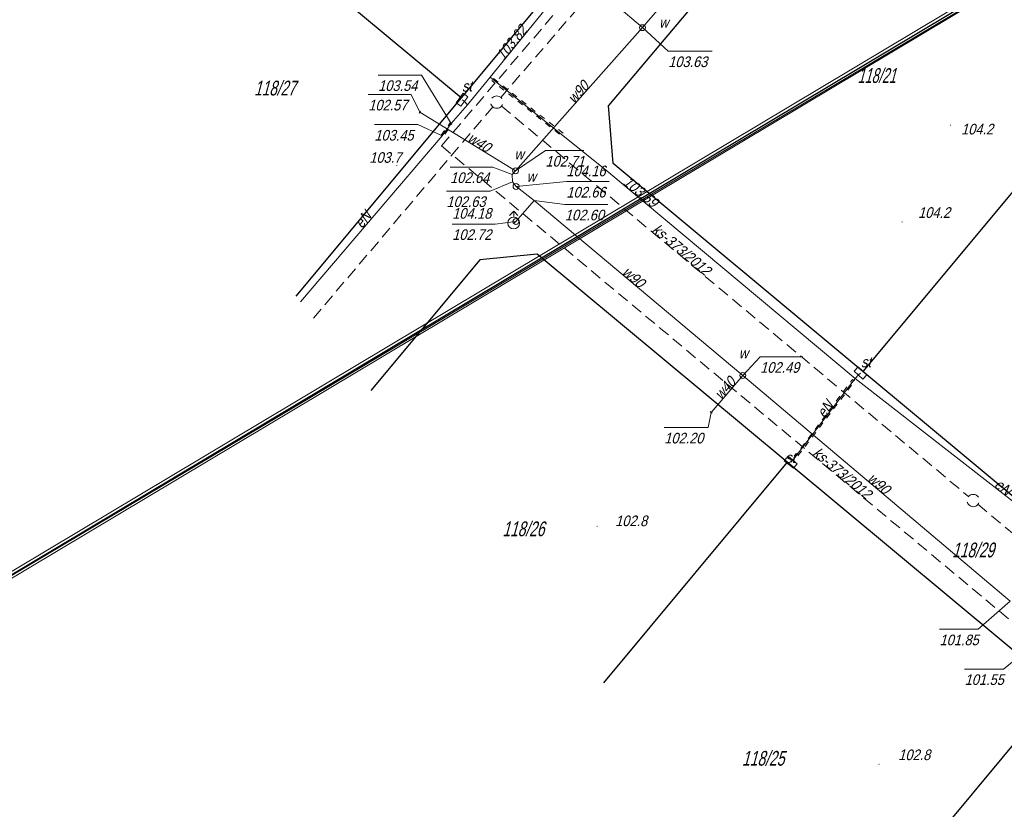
# Model space of a CAD drawing. Extents: x 6530721 to 6531385, y 5978377 to 5979143.
# Tile 6 of 146: x 6531048 to 6531131, y 5978502 to 5978569. Entities that reach past the tile are written whole.
import ezdxf

# ---------------------------------------------------------------- set-up
doc = ezdxf.new("R2010")
doc.units = 0
for name, pattern in [('AB_rokocin 2014-08-13 AC2004$0$0.5_0.5', [1, 0.5, -0.5]), ('AB_rokocin 2014-08-13 AC2004$0$1.0_0.5', [1.5, 1, -0.5]), ('AB_rokocin 2014-08-13 AC2004$0$l219_500', [0])]:
    doc.linetypes.add(name, pattern=pattern)
for name, color, linetype, lineweight in [('AB-wymiarowa', 7, 'Continuous', 30), ('AB_rokocin 2014-08-13 AC2004$0$!arkusz4', 7, 'Continuous', 18), ('AB_rokocin 2014-08-13 AC2004$0$203-Punkt załamania granicy działki nie stabilizowany', 7, 'Continuous', 18), ('AB_rokocin 2014-08-13 AC2004$0$211-Nr działki', 7, 'Continuous', 18), ('AB_rokocin 2014-08-13 AC2004$0$219-Linia granicy', 7, 'Continuous', 18), ('AB_rokocin 2014-08-13 AC2004$0$621-Punkt rzędnej przewodu-SWPOD', 7, 'Continuous', 18), ('AB_rokocin 2014-08-13 AC2004$0$621-Punkt rzędnej przewodu-SWPOD-Atr2', 7, 'Continuous', 18), ('AB_rokocin 2014-08-13 AC2004$0$621-Punkt rzędnej przewodu-SWPOD-Atr3', 7, 'Continuous', 18), ('AB_rokocin 2014-08-13 AC2004$0$625-Punkt rzędnej przewodu-SEPOD', 7, 'Continuous', 18), ('AB_rokocin 2014-08-13 AC2004$0$625-Punkt rzędnej przewodu-SEPOD-Atr2', 7, 'Continuous', 18), ('AB_rokocin 2014-08-13 AC2004$0$625-Punkt rzędnej przewodu-SEPOD-Atr3', 7, 'Continuous', 18), ('AB_rokocin 2014-08-13 AC2004$0$hydrant (punkt)-SW', 7, 'Continuous', 18), ('AB_rokocin 2014-08-13 AC2004$0$przepust (powierzchnia)', 7, 'Continuous', 18), ('AB_rokocin 2014-08-13 AC2004$0$przewód elektroenergetyczny (linia)-SEPOD', 7, 'Continuous', 18), ('AB_rokocin 2014-08-13 AC2004$0$przewód elektroenergetyczny (linia)-SEPOD-Atr1', 7, 'Continuous', 18), ('AB_rokocin 2014-08-13 AC2004$0$przewód kanalizacyjny - projektowany (linia)-SK', 7, 'Continuous', 18), ('AB_rokocin 2014-08-13 AC2004$0$przewód kanalizacyjny - projektowany (linia)-SK-Atr1', 7, 'Continuous', 18), ('AB_rokocin 2014-08-13 AC2004$0$przewód wodociągowy (linia)-SW', 7, 'Continuous', 18), ('AB_rokocin 2014-08-13 AC2004$0$przewód wodociągowy (linia)-SW-Atr1', 7, 'Continuous', 18), ('AB_rokocin 2014-08-13 AC2004$0$punkt wysokościowy naturalny', 7, 'Continuous', 18), ('AB_rokocin 2014-08-13 AC2004$0$punkt wysokościowy naturalny-Atr2', 7, 'Continuous', 18), ('AB_rokocin 2014-08-13 AC2004$0$szafa sterownicza (punkt)-SE', 7, 'Continuous', 18), ('AB_rokocin 2014-08-13 AC2004$0$szafa sterownicza (punkt)-SE-Atr17', 7, 'Continuous', 18), ('AB_rokocin 2014-08-13 AC2004$0$właz (punkt)-SW', 7, 'Continuous', 18), ('AB_rokocin 2014-08-13 AC2004$0$właz (punkt)-SW-Atr17', 7, 'Continuous', 18), ('AB_rokocin 2014-08-13 AC2004$0$właz (punkt)-SW-Atr2', 7, 'Continuous', 18), ('AB_rokocin 2014-08-13 AC2004$0$właz (punkt)-SW-Atr3', 7, 'Continuous', 18)]:
    doc.layers.add(name, color=color, linetype=linetype, lineweight=lineweight)
doc.styles.add('AB_rokocin 2014-08-13 AC2004$0$Standard', font='txt')

# ---------------------------------------------------------------- blocks, each defined once
blk = doc.blocks.new('AB_rokocin 2014-08-13 AC2004$0$PW01')
at = {"linetype": 'Continuous', "lineweight": 13}
h = blk.add_hatch(color=0, dxfattribs=at)
edge = h.paths.add_edge_path()
edge.add_arc((0, 0), 0.045, 0, 360)
blk = doc.blocks.new('AB_rokocin 2014-08-13 AC2004$0$621')
at = {"linetype": 'Continuous', "lineweight": 0}
h = blk.add_hatch(color=0, dxfattribs=at)
edge = h.paths.add_edge_path()
edge.add_arc((0, 0), 0.05, 0, 360)
blk = doc.blocks.new('AB_rokocin 2014-08-13 AC2004$0$US19')
at = {"color": 0, "linetype": 'Continuous', "lineweight": 13}
for p, q in [((-0.5, -0.25), (-0.5, 0.25)), ((-0.5, 0.25), (0.5, 0.25)), ((0.5, -0.25), (0.5, 0.25)), ((-0.5, -0.25), (0.5, -0.25))]:
    blk.add_line(p, q, dxfattribs=at)
blk = doc.blocks.new('AB_rokocin 2014-08-13 AC2004$0$US02')
at = {"color": 0, "linetype": 'Continuous', "lineweight": 13}
for p, q in [((0, 1), (-0.353, 0.647)), ((0, 0.5), (0, 1)), ((0, 1), (0.354, 0.647))]:
    blk.add_line(p, q, dxfattribs=at)
blk.add_circle((0, 0), 0.5, dxfattribs=at)
blk = doc.blocks.new('AB_rokocin 2014-08-13 AC2004$0$US22')
at = {"color": 0, "linetype": 'Continuous', "lineweight": 13}
blk.add_circle((0, 0), 0.25, dxfattribs=at)
blk = doc.blocks.new('AB_rokocin 2014-08-13 AC2004$0$203')
at = {"linetype": 'Continuous', "lineweight": 0}
h = blk.add_hatch(color=0, dxfattribs=at)
edge = h.paths.add_edge_path()
edge.add_arc((0, 0), 0.045, 0, 360)
blk = doc.blocks.new('AB_rokocin 2014-08-13 AC2004')
at = {"layer": 'AB_rokocin 2014-08-13 AC2004$0$!arkusz4', "color": 7, "linetype": 'Continuous', "lineweight": 0}
blk.add_lwpolyline([(6531015.946, 5978502.881), (6530759.65, 5978931.7), (6530925.765, 5979030.983), (6531182.061, 5978602.165)], close=True, dxfattribs=at)
blk.add_lwpolyline([(6530759.65, 5978931.7), (6530925.765, 5979030.983), (6531182.061, 5978602.165), (6531016.032, 5978503.224), (6530759.65, 5978931.7)], dxfattribs=at)
blk.add_lwpolyline([(6530759.65, 5978931.7), (6530925.765, 5979030.983), (6531182.061, 5978602.165), (6531016.032, 5978503.224), (6530759.65, 5978931.7)], dxfattribs=at)
at = {"layer": 'AB_rokocin 2014-08-13 AC2004$0$!arkusz4', "color": 7, "linetype": 'Continuous', "lineweight": 30}
blk.add_lwpolyline([(6531016.032, 5978503.224), (6530759.993, 5978931.613), (6530925.679, 5979030.64), (6531181.745, 5978602.254)], close=True, dxfattribs=at)
at = {"layer": 'AB_rokocin 2014-08-13 AC2004$0$!arkusz4', "color": 7, "linetype": 'Continuous', "lineweight": 18}
blk.add_lwpolyline([(6531016.118, 5978503.567), (6530760.336, 5978931.527), (6530925.593, 5979030.297), (6531181.375, 5978602.338)], close=True, dxfattribs=at)
at = {"layer": 'AB_rokocin 2014-08-13 AC2004$0$219-Linia granicy', "color": 92, "linetype": 'AB_rokocin 2014-08-13 AC2004$0$l219_500', "lineweight": 30, "flags": 128}
for points in [[(6531113.47, 5978596.04), (6531085.29, 5978562.23)], [(6531121.05, 5978589.19), (6531097.76, 5978561.57)], [(6531085.29, 5978562.23), (6531062.23, 5978581.4)], [(6531146.28, 5978571.47), (6531119.3, 5978539.08)], [(6531085.29, 5978562.23), (6531071.309, 5978545.456)], [(6531098.17, 5978556.68), (6531097.76, 5978561.57)], [(6531119.3, 5978539.08), (6531098.17, 5978556.68)], [(6531091.73, 5978549), (6531086.87, 5978548.52)], [(6531112.88, 5978531.4), (6531091.73, 5978549)], [(6531086.87, 5978548.52), (6531077.659, 5978537.472)], [(6531142.34, 5978519.89), (6531119.3, 5978539.08)], [(6531112.88, 5978531.4), (6531097.344, 5978512.722)], [(6531135.94, 5978512.21), (6531112.88, 5978531.4)], [(6531135.94, 5978512.21), (6531116.41, 5978488.75)]]:
    blk.add_lwpolyline(points, dxfattribs=at)
at = {"layer": 'AB_rokocin 2014-08-13 AC2004$0$621-Punkt rzędnej przewodu-SWPOD-Atr2', "color": 5, "linetype": 'ByBlock', "flags": 128}
for points in [[(6531081.8, 5978561.01), (6531081.05, 5978562.51), (6531077.431, 5978562.51)], [(6531089.62, 5978555.73), (6531087.97, 5978556.37), (6531084.358, 5978556.37)], [(6531089.65, 5978555.11), (6531087.74, 5978554.34), (6531084.045, 5978554.34)], [(6531091.47, 5978553.55), (6531094.07, 5978553.21), (6531097.708, 5978553.21)], [(6531106.46, 5978535.6), (6531106.19, 5978534.33), (6531102.482, 5978534.33)], [(6531132.09, 5978514.6), (6531131.21, 5978513.89), (6531127.91, 5978513.89)]]:
    blk.add_lwpolyline(points, dxfattribs=at)
at = {"layer": 'AB_rokocin 2014-08-13 AC2004$0$625-Punkt rzędnej przewodu-SEPOD-Atr2', "color": 1, "linetype": 'ByBlock', "flags": 128}
for points in [[(6531084.44, 5978560.05), (6531081.94, 5978564.16), (6531078.27, 5978564.16)], [(6531083.68, 5978559.01), (6531081.62, 5978559.96), (6531077.95, 5978559.96)]]:
    blk.add_lwpolyline(points, dxfattribs=at)
at = {"layer": 'AB_rokocin 2014-08-13 AC2004$0$przepust (powierzchnia)', "color": 7, "linetype": 'AB_rokocin 2014-08-13 AC2004$0$0.5_0.5', "lineweight": 18, "flags": 128}
for points in [[(6531088.03, 5978563.86), (6531093.96, 5978559.21), (6531093.79, 5978559.03), (6531087.89, 5978563.69)], [(6531113.46, 5978531.76), (6531118.41, 5978538.4), (6531118.62, 5978538.28), (6531113.65, 5978531.73)]]:
    blk.add_lwpolyline(points, dxfattribs=at)
blk.add_lwpolyline([(6531083.6, 5978559.06), (6531084.36, 5978560.1), (6531084.5, 5978560.01), (6531083.77, 5978558.95)], close=True, dxfattribs=at)
at = {"layer": 'AB_rokocin 2014-08-13 AC2004$0$przewód elektroenergetyczny (linia)-SEPOD', "color": 1, "linetype": 'Continuous', "lineweight": 18, "flags": 128}
for points in [[(6531069.84, 5978641.41), (6531093.94, 5978619.36), (6531113.6, 5978601.1), (6531113.92, 5978595.59), (6531094.61, 5978572.45), (6531087.76, 5978563.98), (6531085.83, 5978561.65), (6531085.55, 5978561.94), (6531085.37, 5978562.07), (6531085.55, 5978561.94), (6531085.83, 5978561.65), (6531084.44, 5978560.05), (6531083.68, 5978559.01), (6531071.694, 5978544.972)], [(6531164.9, 5978500.2), (6531135.74, 5978525.15), (6531118.65, 5978538.48), (6531118.93, 5978538.79), (6531119.1, 5978538.93), (6531118.93, 5978538.79), (6531118.65, 5978538.48), (6531097.63, 5978556.05), (6531087.76, 5978563.98)], [(6531118.65, 5978538.48), (6531113.38, 5978531.56), (6531113.19, 5978531.39)]]:
    blk.add_lwpolyline(points, dxfattribs=at)
at = {"layer": 'AB_rokocin 2014-08-13 AC2004$0$przewód kanalizacyjny - projektowany (linia)-SK', "color": 32, "linetype": 'AB_rokocin 2014-08-13 AC2004$0$1.0_0.5', "lineweight": 18, "flags": 128}
for points in [[(6531083.63, 5978558.17), (6531123.2, 5978604.41)], [(6531088.64, 5978562.25), (6531106.12, 5978582.5)], [(6531087.99, 5978561.49), (6531072.795, 5978543.588)], [(6531088.69, 5978561.55), (6531128.26, 5978528.47)], [(6531083.63, 5978558.17), (6531141.47, 5978509.94)], [(6531129.03, 5978527.83), (6531165.87, 5978497.03)]]:
    blk.add_lwpolyline(points, dxfattribs=at)
for points in [[(6531088.62, 5978561.45), (6531088.53, 5978561.39), (6531088.42, 5978561.36), (6531088.31, 5978561.35), (6531088.21, 5978561.36), (6531088.1, 5978561.39), (6531088.01, 5978561.45), (6531087.92, 5978561.52), (6531087.86, 5978561.61), (6531087.81, 5978561.7), (6531087.79, 5978561.81), (6531087.79, 5978561.92), (6531087.81, 5978562.03), (6531087.86, 5978562.13), (6531087.92, 5978562.22), (6531088, 5978562.29), (6531088.09, 5978562.35), (6531088.2, 5978562.38), (6531088.31, 5978562.39), (6531088.41, 5978562.38), (6531088.52, 5978562.35), (6531088.61, 5978562.29), (6531088.7, 5978562.22), (6531088.76, 5978562.13), (6531088.81, 5978562.04), (6531088.83, 5978561.93), (6531088.83, 5978561.82), (6531088.81, 5978561.71), (6531088.76, 5978561.61), (6531088.7, 5978561.52)], [(6531128.95, 5978527.73), (6531128.86, 5978527.67), (6531128.75, 5978527.64), (6531128.64, 5978527.63), (6531128.54, 5978527.64), (6531128.43, 5978527.67), (6531128.34, 5978527.73), (6531128.25, 5978527.8), (6531128.19, 5978527.89), (6531128.14, 5978527.98), (6531128.12, 5978528.09), (6531128.12, 5978528.2), (6531128.14, 5978528.31), (6531128.19, 5978528.41), (6531128.25, 5978528.5), (6531128.33, 5978528.57), (6531128.42, 5978528.63), (6531128.53, 5978528.66), (6531128.64, 5978528.67), (6531128.74, 5978528.66), (6531128.85, 5978528.63), (6531128.94, 5978528.57), (6531129.03, 5978528.5), (6531129.09, 5978528.41), (6531129.14, 5978528.32), (6531129.16, 5978528.21), (6531129.16, 5978528.1), (6531129.14, 5978527.99), (6531129.09, 5978527.89), (6531129.03, 5978527.8)]]:
    blk.add_lwpolyline(points, close=True, dxfattribs=at)
at = {"layer": 'AB_rokocin 2014-08-13 AC2004$0$przewód wodociągowy (linia)-SW', "color": 5, "linetype": 'Continuous', "lineweight": 18, "flags": 128}
for points in [[(6531121.35, 5978592.17), (6531100.64, 5978568.17)], [(6531100.64, 5978568.17), (6531093.61, 5978574.12)], [(6531100.64, 5978568.17), (6531089.9, 5978556.05)], [(6531081.74, 5978560.92), (6531081.86, 5978561.1)], [(6531089.9, 5978556.05), (6531081.8, 5978561.01)], [(6531089.9, 5978556.05), (6531089.62, 5978555.73), (6531089.65, 5978555.11), (6531089.94, 5978554.73)], [(6531089.94, 5978554.73), (6531091.47, 5978553.55), (6531089.93, 5978551.76), (6531089.74, 5978551.63)], [(6531091.47, 5978553.55), (6531109.13, 5978538.73)], [(6531109.13, 5978538.73), (6531106.46, 5978535.6)], [(6531109.13, 5978538.73), (6531131.76, 5978519.62)], [(6531106.38, 5978535.67), (6531106.53, 5978535.54)]]:
    blk.add_lwpolyline(points, dxfattribs=at)
at = {"layer": 'AB_rokocin 2014-08-13 AC2004$0$właz (punkt)-SW-Atr2', "color": 5, "linetype": 'ByBlock', "flags": 128}
for points in [[(6531100.64, 5978568.17), (6531102.82, 5978566.18), (6531106.528, 5978566.18)], [(6531089.9, 5978556.05), (6531092.43, 5978557.76), (6531095.672, 5978557.76)], [(6531089.94, 5978554.73), (6531094.2, 5978555.14), (6531097.812, 5978555.14)], [(6531089.93, 5978551.76), (6531088.18, 5978551.55), (6531084.536, 5978551.55)], [(6531109.13, 5978538.73), (6531110.6, 5978540.31), (6531114.212, 5978540.31)], [(6531131.76, 5978519.62), (6531129.06, 5978517.25), (6531125.786, 5978517.25)]]:
    blk.add_lwpolyline(points, dxfattribs=at)
at = {"layer": 'AB_rokocin 2014-08-13 AC2004$0$203-Punkt załamania granicy działki nie stabilizowany', "color": 7, "linetype": 'Continuous', "lineweight": 18, "rotation": 171.887}
for p in [(6531085.29, 5978562.23), (6531097.76, 5978561.57), (6531098.17, 5978556.68), (6531091.73, 5978549), (6531086.87, 5978548.52), (6531119.3, 5978539.08), (6531112.88, 5978531.4)]:
    blk.add_blockref('AB_rokocin 2014-08-13 AC2004$0$203', p, dxfattribs=at)
at = {"layer": 'AB_rokocin 2014-08-13 AC2004$0$621-Punkt rzędnej przewodu-SWPOD', "color": 5, "linetype": 'Continuous', "lineweight": 18}
for p in [(6531081.8, 5978561.01), (6531089.62, 5978555.73), (6531089.65, 5978555.11), (6531091.47, 5978553.55), (6531106.46, 5978535.6)]:
    blk.add_blockref('AB_rokocin 2014-08-13 AC2004$0$621', p, dxfattribs=at)
at = {"layer": 'AB_rokocin 2014-08-13 AC2004$0$625-Punkt rzędnej przewodu-SEPOD', "color": 1, "linetype": 'Continuous', "lineweight": 18}
for p in [(6531088.43, 5978564.79), (6531084.44, 5978560.05), (6531083.68, 5978559.01), (6531098.32, 5978555.47)]:
    blk.add_blockref('AB_rokocin 2014-08-13 AC2004$0$621', p, dxfattribs=at)
at = {"layer": 'AB_rokocin 2014-08-13 AC2004$0$hydrant (punkt)-SW', "color": 7, "linetype": 'Continuous', "lineweight": 18}
blk.add_blockref('AB_rokocin 2014-08-13 AC2004$0$US02', (6531089.74, 5978551.63), dxfattribs=at)
at = {"layer": 'AB_rokocin 2014-08-13 AC2004$0$punkt wysokościowy naturalny', "color": 7, "linetype": 'Continuous', "lineweight": 13}
for p in [(6531126.71, 5978559.92), (6531079.85, 5978556.49), (6531122.62, 5978551.73), (6531096.8, 5978525.97), (6531120.66, 5978505.84)]:
    blk.add_blockref('AB_rokocin 2014-08-13 AC2004$0$PW01', p, dxfattribs=at)
at = {"layer": 'AB_rokocin 2014-08-13 AC2004$0$szafa sterownicza (punkt)-SE', "color": 7, "linetype": 'Continuous', "lineweight": 18}
for p, rotation in [((6531085.37, 5978562.07), 53.42699999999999), ((6531119.1, 5978538.93), 137.49), ((6531113.19, 5978531.39), 140.599)]:
    blk.add_blockref('AB_rokocin 2014-08-13 AC2004$0$US19', p, dxfattribs=dict(at, rotation=rotation))
at = {"layer": 'AB_rokocin 2014-08-13 AC2004$0$właz (punkt)-SW', "color": 7, "linetype": 'Continuous', "lineweight": 18}
for p in [(6531100.64, 5978568.17), (6531089.9, 5978556.05), (6531089.94, 5978554.73), (6531089.93, 5978551.76), (6531109.13, 5978538.73)]:
    blk.add_blockref('AB_rokocin 2014-08-13 AC2004$0$US22', p, dxfattribs=at)
at = {"layer": 'AB_rokocin 2014-08-13 AC2004$0$211-Nr działki', "color": 92, "linetype": 'Continuous', "lineweight": 30, "style": 'AB_rokocin 2014-08-13 AC2004$0$Standard', "oblique": 15}
for s, width, p in [('118/21', 0.631, (6531118.85, 5978563.49)), ('118/27', 0.685, (6531067.77, 5978562.43)), ('118/26', 0.692, (6531088.79, 5978525.13)), ('118/29', 0.692, (6531126.85, 5978523.34)), ('118/25', 0.701, (6531109.06, 5978505.71))]:
    blk.add_text(s, height=1.25, dxfattribs=dict(at, width=width)).set_placement(p)
at = {"layer": 'AB_rokocin 2014-08-13 AC2004$0$621-Punkt rzędnej przewodu-SWPOD-Atr3', "color": 5, "linetype": 'ByBlock', "lineweight": 20, "style": 'AB_rokocin 2014-08-13 AC2004$0$Standard', "oblique": 15, "width": 0.9}
for s, p in [('102.57', (6531077.431, 5978561.16)), ('102.64', (6531084.358, 5978555.02)), ('102.63', (6531084.045, 5978552.99)), ('102.60', (6531094.07, 5978551.86)), ('102.20', (6531102.482, 5978532.98)), ('101.55', (6531127.91, 5978512.54))]:
    blk.add_text(s, height=0.9, dxfattribs=at).set_placement(p)
at = {"layer": 'AB_rokocin 2014-08-13 AC2004$0$625-Punkt rzędnej przewodu-SEPOD-Atr2', "color": 1, "linetype": 'ByBlock', "lineweight": 20, "style": 'AB_rokocin 2014-08-13 AC2004$0$Standard', "oblique": 15, "width": 0.9}
for s, rotation, p in [('103.82', 51.183, (6531088.87, 5978565.32)), ('103.59', 320.912, (6531098.92, 5978554.97))]:
    blk.add_text(s, height=0.9, rotation=rotation, dxfattribs=at).set_placement(p)
at = {"layer": 'AB_rokocin 2014-08-13 AC2004$0$625-Punkt rzędnej przewodu-SEPOD-Atr3', "color": 1, "linetype": 'ByBlock', "lineweight": 20, "style": 'AB_rokocin 2014-08-13 AC2004$0$Standard', "oblique": 15, "width": 0.9}
for s, p in [('103.54', (6531078.27, 5978562.81)), ('103.45', (6531077.95, 5978558.61))]:
    blk.add_text(s, height=0.9, dxfattribs=at).set_placement(p)
at = {"layer": 'AB_rokocin 2014-08-13 AC2004$0$przewód elektroenergetyczny (linia)-SEPOD-Atr1', "color": 1, "linetype": 'ByBlock', "lineweight": 20, "style": 'AB_rokocin 2014-08-13 AC2004$0$Standard', "oblique": 15, "width": 0.9}
for rotation, p in [(50.489, (6531076.88, 5978551.11)), (53.513, (6531116.04, 5978535.06)), (322.046, (6531130.34, 5978529.36))]:
    blk.add_text('eN', height=0.9, rotation=rotation, dxfattribs=at).set_placement(p)
at = {"layer": 'AB_rokocin 2014-08-13 AC2004$0$przewód kanalizacyjny - projektowany (linia)-SK-Atr1', "color": 34, "linetype": 'ByBlock', "lineweight": 20, "style": 'AB_rokocin 2014-08-13 AC2004$0$Standard', "oblique": 15, "width": 0.9}
for rotation, p in [(320.105, (6531101.37, 5978550.95)), (320.177, (6531114.97, 5978532.04))]:
    blk.add_text('ks-373/2012', height=0.9, rotation=rotation, dxfattribs=at).set_placement(p)
at = {"layer": 'AB_rokocin 2014-08-13 AC2004$0$przewód wodociągowy (linia)-SW-Atr1', "color": 5, "linetype": 'ByBlock', "lineweight": 20, "style": 'AB_rokocin 2014-08-13 AC2004$0$Standard', "oblique": 15, "width": 0.9}
for s, rotation, p in [('w90', 48.454, (6531094.87, 5978561.66)), ('w40', 328.519, (6531085.75, 5978558.59)), ('w90', 319.997, (6531098.84, 5978547.36)), ('w40', 49.534, (6531107.32, 5978536.6)), ('w90', 319.82, (6531119.6, 5978529.89))]:
    blk.add_text(s, height=0.9, rotation=rotation, dxfattribs=at).set_placement(p)
at = {"layer": 'AB_rokocin 2014-08-13 AC2004$0$punkt wysokościowy naturalny-Atr2', "color": 252, "linetype": 'ByBlock', "lineweight": 20, "style": 'AB_rokocin 2014-08-13 AC2004$0$Standard', "oblique": 15, "width": 0.9}
for s, p in [('104.2', (6531127.61, 5978559.13)), ('103.7', (6531077.52, 5978556.73)), ('104.2', (6531123.97, 5978552.07)), ('102.8', (6531098.33, 5978525.98)), ('102.8', (6531122.29, 5978506.18))]:
    blk.add_text(s, height=0.9, dxfattribs=at).set_placement(p)
at = {"layer": 'AB_rokocin 2014-08-13 AC2004$0$szafa sterownicza (punkt)-SE-Atr17', "color": 7, "linetype": 'ByBlock', "lineweight": 20, "style": 'AB_rokocin 2014-08-13 AC2004$0$Standard', "oblique": 15, "width": 0.9}
for p in [(6531085.36, 5978562.77), (6531119.14, 5978539.42), (6531112.72, 5978531.33)]:
    blk.add_text('st', height=0.9, dxfattribs=at).set_placement(p)
at = {"layer": 'AB_rokocin 2014-08-13 AC2004$0$właz (punkt)-SW-Atr17', "color": 5, "linetype": 'ByBlock', "lineweight": 20, "style": 'AB_rokocin 2014-08-13 AC2004$0$Standard', "oblique": 15, "width": 0.9}
for p in [(6531102.05, 5978568.16), (6531089.8, 5978557.02), (6531090.83, 5978555.12), (6531108.79, 5978540.18)]:
    blk.add_text('w', height=0.9, dxfattribs=at).set_placement(p)
at = {"layer": 'AB_rokocin 2014-08-13 AC2004$0$właz (punkt)-SW-Atr2', "color": 5, "linetype": 'ByBlock', "lineweight": 20, "style": 'AB_rokocin 2014-08-13 AC2004$0$Standard', "oblique": 15, "width": 0.9}
for s, p in [('104.16', (6531094.2, 5978555.59)), ('104.18', (6531084.536, 5978552))]:
    blk.add_text(s, height=0.9, dxfattribs=at).set_placement(p)
at = {"layer": 'AB_rokocin 2014-08-13 AC2004$0$właz (punkt)-SW-Atr3', "color": 5, "linetype": 'ByBlock', "lineweight": 20, "style": 'AB_rokocin 2014-08-13 AC2004$0$Standard', "oblique": 15, "width": 0.9}
for s, p in [('103.63', (6531102.82, 5978564.83)), ('102.71', (6531092.43, 5978556.41)), ('102.66', (6531094.2, 5978553.79)), ('102.72', (6531084.536, 5978550.2)), ('102.49', (6531110.6, 5978538.96)), ('101.85', (6531125.786, 5978515.9))]:
    blk.add_text(s, height=0.9, dxfattribs=at).set_placement(p)

msp = doc.modelspace()

# ---------------------------------------------------------------- block references
at = {"layer": 'AB-wymiarowa'}
msp.add_blockref('AB_rokocin 2014-08-13 AC2004', (0, 0), dxfattribs=at)

doc.saveas('drawing.dxf')
